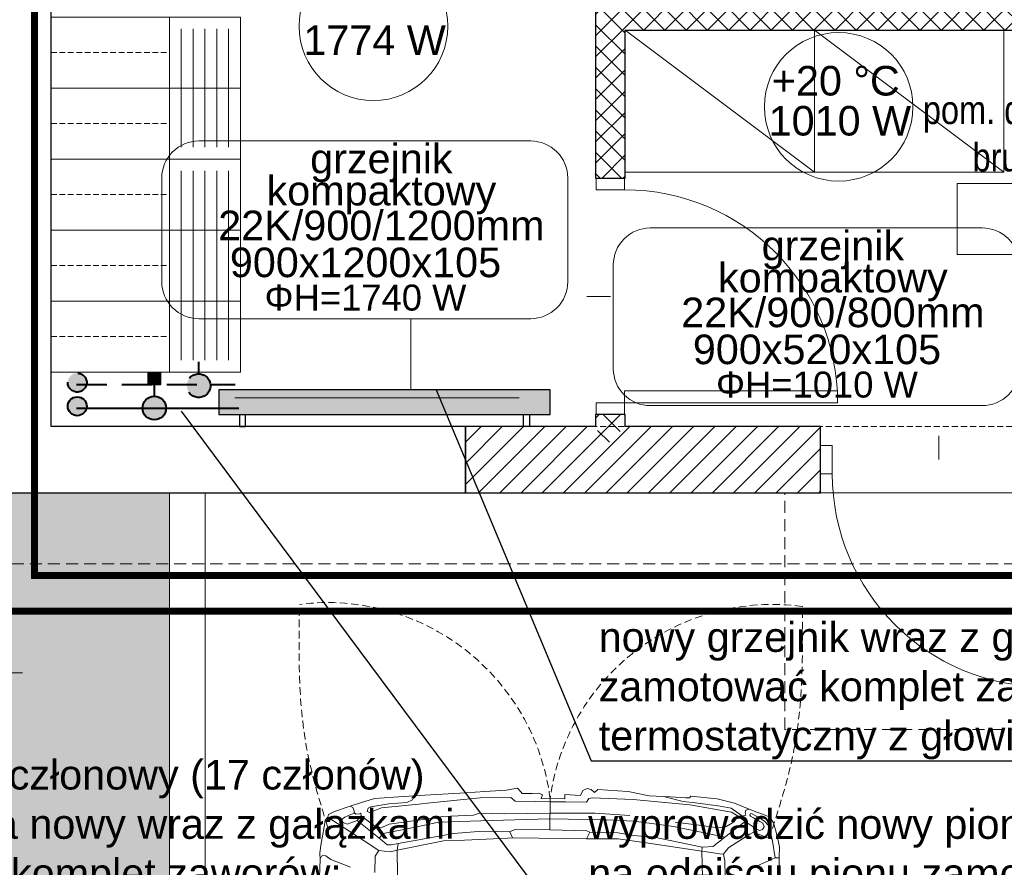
# Model space of a CAD drawing. Header units: millimetres. Extents: x 58673 to 77132, y 78327 to 116111.
# Tile 28 of 61: x 68655 to 69071, y 90531 to 90889. Entities that reach past the tile are written whole.
import ezdxf
from ezdxf import colors
from ezdxf.entities.mleader import LeaderData, LeaderLine
from ezdxf.enums import TextEntityAlignment as Align
from ezdxf.lldxf.tags import DXFTag
from ezdxf.math import Vec2, Vec3

# ---------------------------------------------------------------- set-up
doc = ezdxf.new("R2010")
doc.units = ezdxf.units.MM
doc.header["$MEASUREMENT"] = 0
for name, pattern in [('_xref_ACAD-LSN_dyspozytornia_PW_rzuty_14$0$DASHED', [19.05, 12.7, -6.35]), ('_xref_ACAD-LSN_dyspozytornia_PW_rzuty_14$0$HIDDEN2', [4.7625, 3.175, -1.5875]), ('DASHED', [19.05, 12.7, -6.35])]:
    doc.linetypes.add(name, pattern=pattern)
doc.layers.get('0').update_dxf_attribs({"lineweight": 9})
doc.layers.get('Defpoints').update_dxf_attribs({"lineweight": 9})
for name, color, linetype, lineweight in [('_xref_ACAD-LSN_dyspozytornia_PW_rzuty_14$0$A drzwi aluminiowe', 250, 'Continuous', 9), ('_xref_ACAD-LSN_dyspozytornia_PW_rzuty_14$0$A drzwi płytowe', 250, 'Continuous', 9), ('_xref_ACAD-LSN_dyspozytornia_PW_rzuty_14$0$A hatch', 250, 'Continuous', 5), ('_xref_ACAD-LSN_dyspozytornia_PW_rzuty_14$0$A hatch ściany', 250, 'Continuous', 9), ('_xref_ACAD-LSN_dyspozytornia_PW_rzuty_14$0$A okna wyposazenie', 250, 'Continuous', 9), ('_xref_ACAD-LSN_dyspozytornia_PW_rzuty_14$0$A opis pom', 250, 'Continuous', 9), ('_xref_ACAD-LSN_dyspozytornia_PW_rzuty_14$0$A opis pom pow', 250, 'Continuous', 9), ('_xref_ACAD-LSN_dyspozytornia_PW_rzuty_14$0$A opis technologia', 250, 'Continuous', 13), ('_xref_ACAD-LSN_dyspozytornia_PW_rzuty_14$0$A widok wyżej', 250, '_xref_ACAD-LSN_dyspozytornia_PW_rzuty_14$0$DASHED', 9), ('_xref_ACAD-LSN_dyspozytornia_PW_rzuty_14$0$A wyposazenie meblowe', 250, 'Continuous', 9), ('_xref_ACAD-LSN_dyspozytornia_PW_rzuty_14$0$A zakres', 250, 'Continuous', 13), ('_xref_ACAD-LSN_dyspozytornia_PW_rzuty_14$0$A-Wall', 250, 'Continuous', 25), ('_xref_ACAD-LSN_dyspozytornia_PW_rzuty_14$0$IS grzejniki', 8, 'Continuous', 9), ('FL_co_powrót', 5, 'DASHED', 40), ('FL_co_zasilanie', 1, 'Continuous', 40), ('FL_opis_co', 7, 'Continuous', 25), ('xref', 8, 'Continuous', 9)]:
    doc.layers.add(name, color=color, linetype=linetype, lineweight=lineweight)
doc.layers.add('IS_Grzejnik_etykieta', color=7, linetype='Continuous', lineweight=5, true_color=0x000000)
doc.layers.add('IS_Room (Automatic)', color=7, linetype='Continuous', lineweight=5, true_color=0x000000)
doc.layers.add('IS_Grzejniki_Plan_rzut', color=7, linetype='SOLID', true_color=0x000000)
doc.styles.add('_xref_ACAD-LSN_dyspozytornia_PW_rzuty_14$0$STYL ASA', font='ARIALN.TTF')
doc.styles.add('Arial_____', font='arial.ttf')
doc.styles.get("Standard").update_dxf_attribs({"font": 'arial.ttf'})
tags = doc.linetypes.add('SOLID', pattern=[10, 10, 0]).pattern_tags.tags
tags[6:7] = [DXFTag(74, 4), DXFTag(75, 0), DXFTag(340, '0'), DXFTag(46, 0.0), DXFTag(50, 0.0), DXFTag(44, 0.0), DXFTag(45, 0.0)]
tags[4:5] = [DXFTag(74, 4), DXFTag(75, 0), DXFTag(340, '0'), DXFTag(46, 0.0), DXFTag(50, 0.0), DXFTag(44, 0.0), DXFTag(45, 0.0)]
doc.dimstyles.get("Standard").update_dxf_attribs({"dimtxt": 0.18, "dimasz": 0.18, "dimexe": 0.18, "dimexo": 0.0625, "dimgap": 0.09, "dimtad": 0, "dimtih": 1, "dimtoh": 1, "dimdec": 4, "dimzin": 0, "dimdsep": 46, "dimtxsty": 'Standard', "dimcen": 0.09, "dimadec": 0, "dimazin": 0, "dimtfac": 1, "dimtdec": 4, "dimtofl": 0, "dimtmove": 0, "dimatfit": 3, "dimfxl": 1, "dimtolj": 1, "dimtzin": 0, "dimarcsym": 0})

# ---------------------------------------------------------------- blocks, each defined once
blk = doc.blocks.new('_xref_ACAD-LSN_dyspozytornia_PW_rzuty_14$0$szafka dwudzielna 30x50x180')
blk.add_lwpolyline([(25, 15), (-25, 15), (-25, -15), (25, -15)], close=True)
at = {"linetype": '_xref_ACAD-LSN_dyspozytornia_PW_rzuty_14$0$HIDDEN2', "lineweight": 9, "ltscale": 0.75}
blk.add_lwpolyline([(-25, 0), (25, 0)], dxfattribs=at)
blk = doc.blocks.new('*U3983')
at = {"layer": '_xref_ACAD-LSN_dyspozytornia_PW_rzuty_14$0$A wyposazenie meblowe', "xscale": -1, "rotation": 90}
blk.add_blockref('_xref_ACAD-LSN_dyspozytornia_PW_rzuty_14$0$szafka dwudzielna 30x50x180', (0, 0), dxfattribs=at)
blk = doc.blocks.new('*U3984')
at = {"color": 0, "linetype": 'ByBlock', "lineweight": -2, "transparency": 16777216}
for p in [(0, 0), (30, 0), (60, 0), (90, 0), (120, 0)]:
    blk.add_blockref('*U3983', p, dxfattribs=at)
blk = doc.blocks.new('_xref_ACAD-LSN_dyspozytornia_PW_rzuty_14$0$lawka2')
blk.add_lwpolyline([(-30, 0), (30, 0), (30, 30), (-30, 30)], close=True)
at = {"lineweight": 9}
for points in [[(-25, 25), (25, 25)], [(-25, 20), (25, 20)], [(-25, 15), (25, 15)], [(-25, 10), (25, 10)], [(-25, 5), (25, 5)]]:
    blk.add_lwpolyline(points, dxfattribs=at)
at = {"layer": 'Defpoints'}
for points in [[(-30, 30), (0, 30), (0, 0), (-30, 0)], [(0, 30), (30, 30), (30, 0), (0, 0)]]:
    blk.add_lwpolyline(points, close=True, dxfattribs=at)
blk = doc.blocks.new('_xref_ACAD-LSN_dyspozytornia_PW_rzuty_14$0$lawka3')
blk.add_lwpolyline([(-45, 0), (45, 0), (45, 30), (-45, 30)], close=True)
at = {"lineweight": 9}
for points in [[(-40, 25), (40, 25)], [(-40, 20), (40, 20)], [(-40, 15), (40, 15)], [(-40, 10), (40, 10)], [(-40, 5), (40, 5)]]:
    blk.add_lwpolyline(points, dxfattribs=at)
at = {"layer": 'Defpoints'}
for points in [[(-45, 30), (-15, 30), (-15, 0), (-45, 0)], [(-15, 30), (15, 30), (15, 0), (-15, 0)], [(15, 30), (45, 30), (45, 0), (15, 0)]]:
    blk.add_lwpolyline(points, close=True, dxfattribs=at)
blk = doc.blocks.new('_xref_ACAD-LSN_dyspozytornia_PW_rzuty_14$0$szafa')
at = {"color": 0, "linetype": 'ByBlock', "lineweight": -2, "ltscale": 0.5}
blk.add_lwpolyline([(-0.5, -0.5), (0.5, -0.5), (0.5, 0.5), (-0.5, 0.5)], close=True, dxfattribs=at)
blk.add_lwpolyline([(-0.5, 0.5), (0.5, -0.5)], dxfattribs=at)
blk = doc.blocks.new('_xref_ACAD-LSN_dyspozytornia_PW_rzuty_14$0$karetka 245x700')
at = {"color": 0, "linetype": 'ByBlock', "lineweight": -2}
for p, q in [((337.26, 97.66), (322.88, 98.01)), ((340.31, 97.58), (337.26, 97.66)), ((343.44, 97.66), (340.31, 97.58)), ((342, 97.01), (340.91, 97.6)), ((342.31, 96.35), (342, 97.01)), ((342.15, 95.1), (342.31, 96.35)), ((347.5, 97.09), (343.44, 97.66)), ((350.41, 96.61), (347.5, 97.09)), ((354.38, 95.96), (350.41, 96.61)), ((357.26, 95.49), (354.38, 95.96)), ((337.32, 84.73), (340.65, 93.06)), ((340.65, 93.06), (342.15, 95.1)), ((355.79, 90.22), (358.48, 94.33)), ((358.48, 94.33), (357.26, 95.49)), ((358.48, 94.33), (359.59, 94.11)), ((359.59, 94.11), (360.94, 91.51)), ((360.94, 91.51), (363.15, 84.89)), ((348.48, 79.04), (355.79, 90.22)), ((355.49, 86.26), (356.23, 87.9)), ((356.23, 87.9), (357.43, 88.79)), ((357.43, 88.79), (358.55, 87.26)), ((356.1, 84.68), (355.49, 86.26)), ((357.18, 81.91), (356.1, 84.68)), ((358.55, 87.26), (359.64, 84.62)), ((359.64, 84.62), (360.22, 83.22)), ((359.83, 82.6), (360.45, 83.24)), ((360.45, 83.24), (361.19, 83.29)), ((361.19, 83.29), (362.55, 83.8)), ((362.55, 83.8), (363.15, 84.89)), ((363.15, 84.89), (364.58, 80.53)), ((344.41, 72.82), (348.48, 79.04)), ((350.44, 73.57), (357.18, 81.91)), ((359.13, 80.33), (356.04, 76.22)), ((357.18, 81.91), (359.13, 80.33)), ((359.13, 80.33), (360.25, 80.5)), ((359.88, 81.04), (359.83, 82.6)), ((360.25, 80.5), (359.88, 81.04)), ((364.58, 80.53), (366.47, 74.76)), ((356.04, 76.22), (354.25, 73.85)), ((360.46, 76.6), (360.95, 77.82)), ((362.5, 71.73), (360.46, 76.6)), ((360.95, 77.82), (362.29, 77.29)), ((362.29, 77.29), (362.85, 76.17)), ((362.85, 76.17), (364.26, 68.7)), ((342.13, 74.31), (335.11, 74.47)), ((344.41, 72.82), (342.13, 74.31)), ((344, 67.94), (344.41, 72.82)), ((346.95, 69.25), (348.52, 71.2)), ((348.52, 71.2), (350.44, 73.57)), ((351.63, 71.01), (349.66, 72.6)), ((353.58, 61.55), (351.63, 71.01)), ((354.25, 73.85), (354.38, 71.24)), ((354.38, 71.24), (355.63, 68.42)), ((364.17, 55.89), (362.5, 71.73)), ((366.47, 74.76), (367.02, 66.56)), ((344.85, 64.35), (344, 67.94)), ((346.87, 67.57), (346.95, 69.25)), ((347.42, 64.61), (346.87, 67.57)), ((355.63, 68.42), (357.04, 58.35)), ((364.26, 68.7), (364.81, 61.02)), ((367.02, 66.56), (367.73, 55.83)), ((334.08, 64.9), (344.68, 65.05)), ((347.42, 64.61), (344.68, 65.05)), ((348.65, 45.53), (344.85, 64.35)), ((349.3, 54.41), (347.42, 64.61)), ((356.49, 47.48), (353.58, 61.55)), ((357.04, 58.35), (357.79, 53.02)), ((364.81, 61.02), (365.98, 58.67)), ((365.98, 58.67), (367.6, 57.75)), ((351.73, 41.21), (349.3, 54.41)), ((364.69, 51.02), (364.17, 55.89)), ((367.73, 55.83), (369.03, 36.31)), ((357.79, 53.02), (358.95, 45.8)), ((366.91, 30.01), (364.69, 51.02)), ((357.14, 29.77), (356.49, 47.48)), ((358.95, 45.8), (359.62, 32.91)), ((349.05, 36.64), (348.65, 45.53)), ((352.79, 29.01), (351.73, 41.21)), ((350.02, 15.38), (349.05, 36.64)), ((369.03, 36.31), (369.58, 28.08)), ((358.21, 0.83), (357.14, 29.77)), ((359.62, 32.91), (360.39, 30.38)), ((360.39, 30.38), (360.16, 19.94)), ((367.13, 17.11), (366.91, 30.01)), ((352.57, 17.5), (352.79, 29.01)), ((369.58, 28.08), (370.18, 19.07)), ((352.57, 17.5), (350.03, 16.31)), ((353.58, 15.33), (352.57, 17.5)), ((360.16, 19.94), (360.58, 0.52)), ((365.53, 15.33), (367.13, 17.11)), ((370.18, 19.07), (371.02, 14.29)), ((349.79, -14.86), (350.02, 15.38)), ((353.46, 0.63), (353.58, 15.33)), ((365.46, 6.79), (365.53, 15.33)), ((369.5, 12.95), (368.8, 12.34)), ((371.02, 14.29), (369.5, 12.95)), ((368.8, 12.34), (368.87, 8.01)), ((365.41, 0.55), (365.46, 6.79)), ((366.68, 4.35), (366.64, -5.66)), ((367.16, 4.16), (366.68, 4.35)), ((368.31, 3.7), (367.16, 4.16)), ((368.94, 5.27), (368.31, 3.7)), ((368.87, 8.01), (368.94, 5.27)), ((353.21, -15.02), (353.46, 0.63)), ((353.46, 0.63), (366.67, 0.52)), ((357.89, -23.14), (358.21, 0.83)), ((360.58, 0.52), (360.65, -18.33)), ((365.35, -6.11), (365.41, 0.55)), ((365.28, -14.85), (365.35, -6.11)), ((366.64, -5.66), (367.7, -5.66)), ((367.7, -5.66), (368.5, -5.67)), ((368.5, -5.67), (368.01, -12.28)), ((368.01, -12.28), (370.2, -13.33)), ((349.81, -20.43), (349.79, -14.86)), ((352.55, -16.3), (349.79, -14.86)), ((352.31, -28.11), (352.55, -16.3)), ((352.55, -16.3), (353.21, -15.02)), ((366.88, -15.82), (365.28, -14.85)), ((367.17, -17.3), (366.88, -15.82)), ((370.2, -13.33), (371.04, -15.11)), ((371.04, -15.11), (370.59, -16.78)), ((349.85, -28.24), (349.81, -20.43)), ((360.65, -18.33), (359.68, -33.21)), ((366.49, -34.52), (367.17, -17.3)), ((370.59, -16.78), (369.42, -18.27)), ((369.42, -18.27), (370.66, -19.66)), ((370.66, -19.66), (370.4, -23.65)), ((357.36, -34.93), (357.89, -23.14)), ((370.4, -23.65), (369.81, -32.44)), ((347.99, -41.19), (349.85, -28.24)), ((351.28, -34.85), (352.31, -28.11)), ((369.81, -32.44), (368.08, -41.28)), ((350.41, -44.22), (351.28, -34.85)), ((356.1, -44.62), (357.36, -34.93)), ((364.35, -58.5), (366.49, -34.52)), ((346.39, -52.33), (347.99, -41.19)), ((368.08, -41.28), (367.63, -50.36)), ((346.39, -63.82), (350.41, -44.22)), ((355.18, -51.69), (356.1, -44.62)), ((365.77, -55.75), (367.78, -47.4)), ((344.75, -63.72), (346.39, -52.33)), ((352.47, -64.8), (355.18, -51.69)), ((355.68, -62.52), (356.93, -52.33)), ((367.63, -50.36), (367.33, -56.61)), ((365.25, -60.96), (365.77, -55.75)), ((367.33, -56.61), (367.24, -58.39)), ((361.35, -76.18), (364.35, -58.5)), ((363.77, -71.36), (365.25, -60.96)), ((368.04, -58.95), (366.91, -69.99)), ((367.24, -58.39), (368.04, -58.95)), ((333.67, -64.05), (344.75, -63.72)), ((344.75, -63.72), (344.18, -67.67)), ((346.39, -63.82), (344.78, -63.72)), ((346.75, -68.41), (346.39, -63.82)), ((350.68, -73.4), (352.47, -64.8)), ((354.71, -70.45), (355.68, -62.52)), ((344.18, -67.67), (343.69, -71.1)), ((347.55, -69.42), (346.75, -68.41)), ((354.62, -78.4), (347.55, -69.42)), ((355.23, -73.91), (354.71, -70.45)), ((366.91, -69.99), (365.1, -77.43)), ((334.24, -73.52), (340.75, -73.41)), ((340.75, -73.41), (343.47, -72.79)), ((343.69, -71.1), (343.47, -72.79)), ((343.47, -72.79), (345.29, -74.14)), ((345.29, -74.14), (346.43, -74.99)), ((356.73, -76.6), (355.23, -73.91)), ((362.95, -75.95), (363.77, -71.36)), ((346.43, -74.99), (352.09, -83.92)), ((357.44, -81.97), (354.62, -78.4)), ((359.42, -79.1), (356.73, -76.6)), ((357.44, -81.97), (359.98, -78.3)), ((359.98, -78.3), (361.35, -76.18)), ((360.65, -79.34), (362.95, -75.95)), ((365.1, -77.43), (362.66, -83.61)), ((354, -86.95), (357.44, -81.97)), ((359.68, -80.77), (360.65, -79.34)), ((360.04, -82.13), (359.68, -80.77)), ((361.19, -81.83), (360.04, -82.13)), ((360.04, -82.13), (360.04, -82.13)), ((362.17, -82.19), (361.19, -81.83)), ((362.66, -83.61), (362.17, -82.19)), ((337.59, -84.47), (342.09, -94.71)), ((352.82, -85.51), (352.02, -87.59)), ((352.09, -83.92), (352.82, -85.51)), ((353.63, -88.16), (354, -86.95)), ((358.99, -85.48), (357.43, -88.14)), ((358.49, -88.52), (360.61, -84.79)), ((359.58, -84.17), (358.99, -85.48)), ((360.13, -83.94), (359.58, -84.17)), ((360.82, -84.17), (360.13, -83.94)), ((361.4, -86.8), (360.3, -89.58)), ((360.61, -84.79), (360.82, -84.17)), ((362.66, -83.61), (361.4, -86.8)), ((352.02, -87.59), (350.5, -91.54)), ((354.04, -89.26), (353.63, -88.16)), ((355.18, -89.95), (354.04, -89.26)), ((356.66, -89.43), (355.18, -89.95)), ((355.94, -91.7), (357.58, -90.13)), ((357.43, -88.14), (356.66, -89.43)), ((357.58, -90.13), (358.49, -88.52)), ((360.3, -89.58), (359.2, -92.36)), ((350.03, -93.32), (342.09, -94.71)), ((342.09, -94.71), (342.13, -96.39)), ((352.98, -94.96), (349.91, -95.79)), ((350.5, -91.54), (350.03, -93.32)), ((350.03, -93.32), (355.94, -91.7)), ((356.91, -93.9), (352.98, -94.96)), ((359.2, -92.36), (356.91, -93.9)), ((342.13, -96.39), (285.85, -97.37)), ((346.74, -96.45), (342.13, -96.39)), ((349.91, -95.79), (346.74, -96.45))]:
    blk.add_line(p, q, dxfattribs=at)
at = {"linetype": '_xref_ACAD-LSN_dyspozytornia_PW_rzuty_14$0$HIDDEN2'}
for centre, start, end in [((354.4, 94.48), 277.4408, 7.4408), ((354.4, -93.43), 352.5592, 82.5592)]:
    blk.add_arc(centre, 94.75, start, end, dxfattribs=at)
for points in [[(354.4, 94.48), (387.77, 103.45), (448.35, 106.75)], [(354.4, -93.43), (387.77, -102.41), (448.35, -105.71)]]:
    blk.add_spline(points, degree=3, dxfattribs=at)
blk = doc.blocks.new('_xref_ACAD-LSN_dyspozytornia_PW_rzuty_14$0$środek')
blk.add_line((0, 0), (0, -10))
blk = doc.blocks.new('_xref_ACAD-LSN_dyspozytornia_PW_rzuty_14$0$tag wn')
blk.add_lwpolyline([(-25, -7.5), (25, -7.5), (25, 7.5), (-25, 7.5)], close=True)
at = {"style": '_xref_ACAD-LSN_dyspozytornia_PW_rzuty_14$0$STYL ASA'}
blk.add_attdef('ROOM:NO', text='', height=6, dxfattribs=at).set_placement((0, 0), align=Align.MIDDLE_CENTER)
at = {"layer": '_xref_ACAD-LSN_dyspozytornia_PW_rzuty_14$0$A opis pom pow', "style": '_xref_ACAD-LSN_dyspozytornia_PW_rzuty_14$0$STYL ASA'}
blk.add_attdef('ROOM:AREA', text='', height=6, dxfattribs=at).set_placement((0, -15), align=Align.MIDDLE_CENTER)
blk = doc.blocks.new('zawór ts')
h = blk.add_hatch(color=256)
h.paths.add_polyline_path([(5, 0, 1), (-5, 0)])
edge = h.paths.add_edge_path()
edge.add_spline(control_points=[(-3.23, -3.82), (-1.08, -3.82), (1.08, -3.82), (3.23, -3.82)], knot_values=[0.691218, 0.691218, 0.691218, 0.691218, 0.820959, 0.820959, 0.820959, 0.820959], degree=3, periodic=0)
edge.add_arc((0, 0), 5, 310.1859, 360)
edge.add_line((5, 0), (-5, 0))
edge.add_arc((0, 0), 5, 180, 229.8141)
edge = h.paths.add_edge_path()
edge.add_spline(control_points=[(3.23, -3.82), (1.08, -3.82), (-1.08, -3.82), (-3.23, -3.82)], knot_values=[0.691218, 0.691218, 0.691218, 0.691218, 0.820959, 0.820959, 0.820959, 0.820959], degree=3, periodic=0)
edge.add_arc((0, 0), 5, 229.8141, 270)
edge.add_arc((0, 0), 5, 270, 310.1859)
blk.add_hatch(color=256).paths.add_polyline_path([(2.5, -15), (2.5, -10), (-2.5, -10), (-2.5, -15)])
at = {"linetype": 'ByBlock', "lineweight": -2}
blk.add_lwpolyline([(2.5, -10), (2.5, -15), (-2.5, -15), (-2.5, -10)], close=True, dxfattribs=at)
blk.add_polyline3d([(0, -5, 0), (0, -10, 0)], dxfattribs=at)
blk.add_circle((0, 0), 5, dxfattribs=at)
blk = doc.blocks.new('zawór p')
at = {"linetype": 'ByBlock', "lineweight": -2}
h = blk.add_hatch(color=256, dxfattribs=at)
h.paths.add_polyline_path([(-4.93, 0.83), (4.93, 0.83, 0.366406), (0, 5, 0.366406)])
h.paths.add_polyline_path([(4.98, -0.42), (-4.98, -0.42, 0.919375)])
h.paths.add_polyline_path([(5, 0, 0.041508), (4.93, 0.83), (-4.93, 0.83, 0.062557), (-4.98, -0.42), (4.98, -0.42, 0.020994)])
blk.add_polyline3d([(0, 5, 0), (0, 10, 0)], dxfattribs=at)
blk.add_circle((0, 0), 5, dxfattribs=at)
blk = doc.blocks.new('_xref_ACAD-LSN_dyspozytornia_PW_rzuty_14')
at = {"layer": '_xref_ACAD-LSN_dyspozytornia_PW_rzuty_14$0$A hatch', "linetype": 'Continuous', "lineweight": 5}
h = blk.add_hatch(dxfattribs=at)
h.set_pattern_fill('ANSI31', color=256, scale=2, style=0)
h.set_pattern_definition([(45, (0, 0), (-4.49012806, 4.49012806), [])])
h.paths.add_polyline_path([(68843.68, 90717.22), (68843.68, 90689.22), (68898.68, 90689.22), (68902.85, 90708.93), (68898.68, 90717.22)], flags=0)
h.paths.add_polyline_path([(68911.18, 90717.22), (68902.85, 90708.93), (68898.68, 90689.22), (68993.68, 90689.22), (68993.68, 90717.22)], flags=0)
at = {"layer": '_xref_ACAD-LSN_dyspozytornia_PW_rzuty_14$0$A hatch', "transparency": 33554495}
h = blk.add_hatch(dxfattribs=at)
h.set_pattern_fill('GRASS', color=256, scale=4)
h.set_pattern_definition([(90, (0, 0), (-71.84205, 71.84205), [19.05, -124.6341]), (45, (0, 0), (-71.84205, 71.84205), [19.05, -82.55]), (135, (0, 0), (-71.84205, -71.84205), [19.05, -82.55])])
edge = h.paths.add_edge_path()
edge.add_spline(control_points=[(73831.5, 88934.68), (73821.36, 88950.89), (73811.24, 88967.07), (73777.87, 89019.69), (73754.29, 89055.73), (73718.41, 89105.36), (73707.36, 89120.03), (73684.52, 89148.75), (73672.74, 89162.81), (73654.38, 89183.36), (73648.14, 89190.12), (73632.69, 89206.37), (73623.35, 89215.76), (73602.5, 89235.86), (73590.89, 89246.5), (73522.6, 89306.14), (73459.37, 89350), (73322.18, 89426.9), (73248.22, 89459.94), (73069.97, 89523.2), (72963.12, 89549.77), (72743.28, 89584.73), (72630.3, 89593.11), (72404.88, 89591.72), (72292.43, 89581.95), (72113.07, 89550.96), (72044.07, 89534.98), (71910.9, 89495.5), (71846.73, 89471.98), (71725.02, 89417.48), (71667.49, 89386.49), (71560.83, 89317.11), (71511.71, 89278.72), (71449.3, 89219.14), (71431.82, 89200.98), (71407.01, 89172.79), (71398.98, 89163.23), (71383.4, 89143.81), (71375.85, 89133.93), (71359.01, 89110.82), (71349.87, 89097.48), (71316.18, 89045.24), (71294.19, 89004.53), (71248.09, 88905.26), (71225.84, 88845.34), (71186.66, 88721.6), (71169.74, 88657.78), (71142.4, 88545.8), (71131.46, 88498.08), (71120.5, 88450.28)], knot_values=[0, 0, 0, 0, 57.207065, 57.207065, 187.181956, 187.181956, 242.95388, 242.95388, 298.725803, 298.725803, 326.611765, 326.611765, 366.532108, 366.532108, 413.640335, 413.640335, 636.601339, 636.601339, 859.562342, 859.562342, 1147.4948, 1147.4948, 1435.427258, 1435.427258, 1723.359715, 1723.359715, 1909.892427, 1909.892427, 2096.425139, 2096.425139, 2282.95785, 2282.95785, 2469.490562, 2469.490562, 2547.228377, 2547.228377, 2586.097284, 2586.097284, 2624.966192, 2624.966192, 2675.594063, 2675.594063, 2819.436148, 2819.436148, 3012.724073, 3012.724073, 3206.011998, 3206.011998, 3347.114496, 3347.114496, 3347.114496, 3347.114496], degree=3, periodic=0)
edge.add_line((71120.5, 88450.28), (73831.5, 88934.68))
h.paths.add_polyline_path([(69699.19, 89521.76), (65252.06, 89442.82), (65252.06, 88327.22), (70701.68, 88327.22), (70701.68, 88536.91, 0.419422)])
h.paths.add_polyline_path([(66521.59, 90689.22), (65352.68, 90689.22), (65352.68, 90659.22), (65323.18, 90659.22), (65323.18, 90689.22), (65229.94, 90689.22), (65239.64, 90142.71), (66521.59, 90165.46)])
edge = h.paths.add_edge_path()
edge.add_line((67744.6, 90689.22), (68718.74, 90689.22))
edge.add_line((68718.74, 90689.22), (68718.74, 90265.3))
edge.add_arc((68483.74, 90265.3), 235, -15.0402, 0, ccw=False)
edge.add_line((68710.69, 90204.32), (67744.6, 90187.17))
edge.add_line((67744.6, 90187.17), (67744.6, 90689.22))
edge = h.paths.add_edge_path()
edge.add_line((69340.24, 90689.22), (69815.68, 90689.22))
edge.add_line((69815.68, 90689.22), (69815.68, 90223.94))
edge.add_line((69815.68, 90223.94), (69350.6, 90215.68))
edge.add_arc((69575.24, 90284.68), 235, 180, 197.0741, ccw=False)
edge.add_line((69340.24, 90284.68), (69340.24, 90689.22))
edge = h.paths.add_edge_path()
edge.add_line((70216.68, 90539.22), (71051.68, 90539.22))
edge.add_line((71051.68, 90539.22), (71051.68, 90689.22))
edge.add_line((71051.68, 90689.22), (71234.68, 90689.22))
edge.add_line((71234.68, 90689.22), (71234.68, 90312.98))
edge.add_arc((71169.68, 90312.98), 65, 271.0169, 360, ccw=False)
edge.add_line((71170.84, 90247.99), (70216.68, 90231.09))
edge.add_line((70216.68, 90231.09), (70216.68, 90539.22))
edge = h.paths.add_edge_path()
edge.add_line((72662.68, 90689.22), (72890.68, 90689.22))
edge.add_line((72890.68, 90689.22), (72890.68, 90659.22))
edge.add_line((72890.68, 90659.22), (72903.68, 90659.22))
edge.add_line((72903.68, 90659.22), (72901.85, 90108.69))
edge.add_arc((72897.68, 90343.65), 235, 180, 271.0169, ccw=False)
edge.add_line((72662.68, 90343.65), (72662.68, 90689.22))
at = {"layer": '_xref_ACAD-LSN_dyspozytornia_PW_rzuty_14$0$A hatch ściany', "linetype": 'Continuous', "lineweight": 9}
h = blk.add_hatch(dxfattribs=at)
h.set_pattern_fill('ANSI37', color=256, scale=2, style=0)
h.set_pattern_definition([(45, (0, 0), (-4.49012806, 4.49012806), []), (135, (0, 0), (-4.49012806, -4.49012806), [])])
h.paths.add_polyline_path([(69113.56, 90898.26), (69104.18, 90897.22), (69093.68, 90897.22), (69093.68, 90884.72), (69116.68, 90884.72)], flags=0)
h.paths.add_polyline_path([(69093.68, 90897.22), (68961.18, 90897.22), (68957.02, 90894.1), (68961.18, 90884.72), (69093.68, 90884.72)], flags=0)
h.paths.add_polyline_path([(68961.18, 90884.72), (68957.02, 90894.1), (68948.68, 90897.22), (68898.68, 90897.22), (68911.18, 90884.72)], flags=0)
h = blk.add_hatch(dxfattribs=at)
h.set_pattern_fill('ANSI37', color=256, scale=2, style=0)
h.set_pattern_definition([(45, (0, 0), (-4.49012806, 4.49012806), []), (135, (0, 0), (-4.49012806, -4.49012806), [])])
h.paths.add_polyline_path([(68898.68, 90717.22), (68902.85, 90708.93), (68911.18, 90717.22), (68911.18, 90722.22), (68898.68, 90722.22)], flags=0)
h.paths.add_polyline_path([(68898.68, 90822.22), (68911.18, 90822.22), (68911.18, 90884.72), (68898.68, 90897.22)], flags=0)
at = {"layer": '_xref_ACAD-LSN_dyspozytornia_PW_rzuty_14$0$A drzwi aluminiowe', "linetype": 'Continuous', "lineweight": 9, "ltscale": 0.2}
blk.add_lwpolyline([(68998.68, 90709.22), (68993.68, 90709.22), (68993.68, 90697.22), (68998.68, 90697.22)], close=True, dxfattribs=at)
blk.add_arc((69088.68, 90697.22), 90, 180, 270, dxfattribs=at)
at = {"layer": '_xref_ACAD-LSN_dyspozytornia_PW_rzuty_14$0$A drzwi płytowe', "linetype": 'Continuous', "lineweight": 9, "ltscale": 0.2}
for points in [[(68898.93, 90817.22), (68898.93, 90822.22), (68910.93, 90822.22), (68910.93, 90817.22)], [(68898.93, 90727.22), (68898.93, 90722.22), (68910.93, 90722.22), (68910.93, 90727.22)]]:
    blk.add_lwpolyline(points, close=True, dxfattribs=at)
at = {"layer": '_xref_ACAD-LSN_dyspozytornia_PW_rzuty_14$0$A drzwi płytowe', "linetype": 'Continuous', "lineweight": 9}
blk.add_lwpolyline([(68910.93, 90727.22), (68910.93, 90732.22), (69000.93, 90732.22), (69000.93, 90727.22)], close=True, dxfattribs=at)
at = {"layer": '_xref_ACAD-LSN_dyspozytornia_PW_rzuty_14$0$A drzwi płytowe', "linetype": 'Continuous', "lineweight": 9, "ltscale": 0.2, "extrusion": (0, 0, -1)}
blk.add_arc((-68910.93, 90727.22), 90, 90, 180, dxfattribs=at)
at = {"layer": '_xref_ACAD-LSN_dyspozytornia_PW_rzuty_14$0$A hatch'}
for points in [[(68733.74, 90689.22), (68733.74, 90265.3, -0.409025), (68488.17, 90015.34), (67868.78, 90004.35, -0.419422), (67461.68, 90404.29), (67461.68, 90689.22)], [(68718.74, 90689.22), (68718.74, 90265.3, -0.409025), (68487.91, 90030.34), (67868.52, 90019.35, -0.419422), (67476.68, 90404.29), (67476.68, 90689.22)]]:
    blk.add_lwpolyline(points, format="xyb", dxfattribs=at)
at = {"layer": '_xref_ACAD-LSN_dyspozytornia_PW_rzuty_14$0$A widok wyżej', "linetype": '_xref_ACAD-LSN_dyspozytornia_PW_rzuty_14$0$DASHED', "lineweight": 9, "ltscale": 0.2}
for p, q in [((69093.68, 90717.22), (68843.68, 90717.22)), ((69093.68, 90717.22), (68993.68, 90717.22)), ((68843.68, 90689.22), (69093.68, 90689.22)), ((68993.68, 90689.22), (69093.68, 90689.22))]:
    blk.add_line(p, q, dxfattribs=at)
at = {"layer": '_xref_ACAD-LSN_dyspozytornia_PW_rzuty_14$0$A widok wyżej', "ltscale": 0.4}
blk.add_lwpolyline([(68978.68, 90689.22), (69108.68, 90689.22), (69108.68, 90589.22), (68978.68, 90589.22)], close=True, dxfattribs=at)
blk.add_lwpolyline([(65352.68, 90659.22), (72855.68, 90659.22)], dxfattribs=at)
at = {"layer": '_xref_ACAD-LSN_dyspozytornia_PW_rzuty_14$0$A zakres', "linetype": '_xref_ACAD-LSN_dyspozytornia_PW_rzuty_14$0$DASHED', "transparency": 33554623, "const_width": 3}
for points in [[(67446.18, 92031.22), (67446.18, 90639.22), (72869.68, 90639.22), (72869.68, 92031.22)], [(68277.93, 92016.22), (68277.93, 91474.47), (68277.93, 91474.47), (68277.93, 91223.47), (68661.68, 91223.47), (68661.68, 90654.22), (70445.68, 90654.22), (70445.68, 91263.97), (70078.68, 91263.97), (70078.68, 91463.22), (69842.68, 91463.22), (69842.68, 92016.22)]]:
    blk.add_lwpolyline(points, close=True, dxfattribs=at)
at = {"layer": '_xref_ACAD-LSN_dyspozytornia_PW_rzuty_14$0$A-Wall', "linetype": 'Continuous', "lineweight": 25}
for p, q in [((68668.68, 90717.22), (68668.68, 91190.22)), ((68898.68, 90897.22), (68898.68, 90822.22)), ((68911.18, 90884.72), (69116.68, 90884.72)), ((68911.18, 90822.22), (68911.18, 90884.72)), ((68898.68, 90822.22), (68911.18, 90822.22)), ((68911.18, 90722.22), (68898.68, 90722.22)), ((68898.68, 90722.22), (68898.68, 90717.22)), ((68911.18, 90717.22), (68911.18, 90722.22)), ((68843.68, 90717.22), (68668.68, 90717.22)), ((68843.68, 90717.22), (68843.68, 90689.22)), ((68898.68, 90717.22), (68843.68, 90717.22)), ((68843.68, 90689.22), (68843.68, 90717.22)), ((68993.68, 90717.22), (68911.18, 90717.22)), ((68993.68, 90689.22), (68993.68, 90717.22)), ((68585.68, 90689.22), (68843.68, 90689.22)), ((68843.68, 90689.22), (68993.68, 90689.22))]:
    blk.add_line(p, q, dxfattribs=at)
at = {"layer": '_xref_ACAD-LSN_dyspozytornia_PW_rzuty_14$0$IS grzejniki'}
for p, q in [((68879.54, 90732.72), (68739.54, 90732.72)), ((68739.54, 90732.72), (68739.54, 90722.22)), ((68879.54, 90722.22), (68879.54, 90732.72)), ((68739.54, 90722.22), (68879.54, 90722.22)), ((68748.29, 90722.22), (68748.29, 90717.22)), ((68750.79, 90717.22), (68750.79, 90722.22)), ((68868.29, 90717.22), (68868.29, 90722.22)), ((68870.79, 90722.22), (68870.79, 90717.22)), ((68748.29, 90717.22), (68750.79, 90717.22)), ((68870.79, 90717.22), (68868.29, 90717.22))]:
    blk.add_line(p, q, dxfattribs=at)
at = {"rotation": 90.00000000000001}
blk.add_blockref('*U3984', (68693.68, 90755.22), dxfattribs=at)
at = {"layer": '_xref_ACAD-LSN_dyspozytornia_PW_rzuty_14$0$A drzwi aluminiowe', "linetype": 'Continuous', "lineweight": 9, "ltscale": 0.2, "rotation": 180}
blk.add_blockref('_xref_ACAD-LSN_dyspozytornia_PW_rzuty_14$0$środek', (69043.68, 90703.22), dxfattribs=at)
at = {"layer": '_xref_ACAD-LSN_dyspozytornia_PW_rzuty_14$0$A drzwi płytowe', "linetype": 'Continuous', "lineweight": 9, "ltscale": 0.2, "extrusion": (0, 0, -1), "zscale": -1, "rotation": 90}
blk.add_blockref('_xref_ACAD-LSN_dyspozytornia_PW_rzuty_14$0$środek', (-68904.93, 90772.22), dxfattribs=at)
at = {"layer": '_xref_ACAD-LSN_dyspozytornia_PW_rzuty_14$0$A hatch', "rotation": 89.75953429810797}
blk.add_blockref('_xref_ACAD-LSN_dyspozytornia_PW_rzuty_14$0$karetka 245x700', (68878.46, 90193.25), dxfattribs=at)
at = {"layer": '_xref_ACAD-LSN_dyspozytornia_PW_rzuty_14$0$A opis pom', "linetype": 'Continuous', "lineweight": 9, "xscale": 2, "yscale": 2, "zscale": 2}
blk.add_blockref('_xref_ACAD-LSN_dyspozytornia_PW_rzuty_14$0$tag wn', (69101.48, 90804.84), dxfattribs=at).add_auto_attribs({'ROOM:NO': '21E', 'ROOM:AREA': '5,30m2'})
at = {"layer": '_xref_ACAD-LSN_dyspozytornia_PW_rzuty_14$0$A wyposazenie meblowe', "rotation": 270}
for name, p in [('_xref_ACAD-LSN_dyspozytornia_PW_rzuty_14$0$lawka2', (68718.68, 90860.22)), ('_xref_ACAD-LSN_dyspozytornia_PW_rzuty_14$0$lawka3', (68718.68, 90785.22))]:
    blk.add_blockref(name, p, dxfattribs=at)
at = {"layer": '_xref_ACAD-LSN_dyspozytornia_PW_rzuty_14$0$A wyposazenie meblowe', "xscale": 80, "yscale": 60, "rotation": 180}
for p in [(68951.18, 90854.72), (69031.18, 90854.72)]:
    blk.add_blockref('_xref_ACAD-LSN_dyspozytornia_PW_rzuty_14$0$szafa', p, dxfattribs=at)
at = {"layer": '_xref_ACAD-LSN_dyspozytornia_PW_rzuty_14$0$A opis technologia', "insert": (68693.68, 90942.22), "char_height": 10, "attachment_point": 5, "rotation": 90, "style": '_xref_ACAD-LSN_dyspozytornia_PW_rzuty_14$0$STYL ASA'}
blk.add_mtext_dynamic_manual_height_columns('\\pxqc;{\\fArial Narrow|b0|i1|c238|p34;15 x szafka 2-dziel. 30x50x180}', width=141.308, gutter_width=1, heights=[0], dxfattribs=at)
at = {"layer": '_xref_ACAD-LSN_dyspozytornia_PW_rzuty_14$0$A opis technologia', "insert": (69101.48, 90824.84), "char_height": 12, "attachment_point": 8, "style": '_xref_ACAD-LSN_dyspozytornia_PW_rzuty_14$0$STYL ASA'}
blk.add_mtext_dynamic_manual_height_columns('pom. do zwr. odzieży brud. z ambul.', width=139.1246, gutter_width=1, heights=[0], dxfattribs=at)
at = {"layer": '_xref_ACAD-LSN_dyspozytornia_PW_rzuty_14$0$A okna wyposazenie', "linetype": 'Continuous', "lineweight": 9}
ml = blk.add_multileader_mtext('Standard', dxfattribs=at)
ml.set_content('wyp. w rolety zacieniające (A)\\P+ dod. nawiewnik', color=256, style='_xref_ACAD-LSN_dyspozytornia_PW_rzuty_14$0$STYL ASA')
ml.set_leader_properties()
ml.build(insert=Vec2(0, 0))
ml.multileader.update_dxf_attribs({"text_left_attachment_type": 6, "text_right_attachment_type": 6, "dogleg_length": 3, "arrow_head_size": 15})
ctx = ml.context
ctx.base_point, ctx.char_height, ctx.arrow_head_size, ctx.landing_gap_size, ctx.plane_origin = Vec3(68542, 90613.14), 10, 15, 10, Vec3(68257.81, 90119.75)
ctx.left_attachment, ctx.right_attachment = 6, 6
notes = []
notes.append((ctx, [(0, (1, 1, 0), (68537.01, 90613.14), (1, 0), 4.99, [(0, [(68522.18, 90689.22)], 0, [])])]))
ctx.mtext.insert, ctx.mtext.width, ctx.mtext.line_spacing_factor, ctx.mtext.flow_direction = Vec3(68552, 90625.14), 103.629, 0.96, 5
for ctx, leaders in notes:
    for number, flags, end, landing, length, lines in leaders:
        leader = LeaderData()
        leader.index, (leader.has_last_leader_line, leader.has_dogleg_vector, leader.attachment_direction) = number, flags
        leader.last_leader_point, leader.dogleg_vector, leader.dogleg_length = Vec3(end), Vec3(landing), length
        for number, points, colour, breaks in lines:
            line = LeaderLine()
            line.index, line.vertices, line.color, line.breaks = number, Vec3.list(points), colors.encode_raw_color(colour), breaks
            leader.lines.append(line)
        ctx.leaders.append(leader)

msp = doc.modelspace()

# ---------------------------------------------------------------- block references
at = {"layer": 'xref'}
msp.add_blockref('_xref_ACAD-LSN_dyspozytornia_PW_rzuty_14', (0, 0), dxfattribs=at)

# ---------------------------------------------------------------- next in the draw order: hatches: boundary and pattern name
at = {"layer": 'FL_co_powrót'}
msp.add_hatch(color=256, dxfattribs=at).paths.add_polyline_path([(68683.749, 90735.758, -1), (68675.749, 90735.758, -1)])
at = {"layer": 'FL_co_zasilanie'}
msp.add_hatch(color=256, dxfattribs=at).paths.add_polyline_path([(68683.749, 90725.758, -1), (68675.749, 90725.758, -1)])
at = {"layer": 'IS_Grzejniki_Plan_rzut'}
msp.add_hatch(color=8, dxfattribs=at).paths.add_polyline_path([(68739.545, 90722.22), (68879.545, 90722.22), (68879.545, 90732.72), (68739.545, 90732.72)])

# ---------------------------------------------------------------- next in the draw order: linework, layer by layer
msp.add_line((68866.354, 90729.381), (68746.354, 90729.381))
at = {"layer": 'FL_co_powrót'}
msp.add_line((68679.5, 90735), (68746.5, 90735), dxfattribs=at)
msp.add_circle((68679.749, 90735.758), 4, dxfattribs=at)
at = {"layer": 'FL_co_zasilanie'}
msp.add_line((68679.5, 90725), (68748, 90725), dxfattribs=at)
msp.add_circle((68679.749, 90725.758), 4, dxfattribs=at)
at = {"layer": 'IS_Grzejnik_etykieta'}
msp.add_line((68820.589, 90732.591), (68820.589, 90762.782), dxfattribs=at)
for points in [[(68731.09, 90762.782), (68871.303, 90762.782, 0.4142136), (68886.928, 90778.407), (68886.928, 90822.245, 0.4142136), (68871.303, 90837.87), (68731.09, 90837.87, 0.4142136), (68715.465, 90822.245), (68715.465, 90778.407, 0.4142136)], [(68921.795, 90726.022), (69062.008, 90726.022, 0.4142136), (69077.633, 90741.647), (69077.633, 90785.485, 0.4142136), (69062.008, 90801.11), (68921.795, 90801.11, 0.4142136), (68906.17, 90785.485), (68906.17, 90741.647, 0.4142136)]]:
    msp.add_lwpolyline(points, format="xyb", close=True, dxfattribs=at)
at = {"layer": 'IS_Grzejniki_Plan_rzut', "lineweight": 30}
for p, q in [((68879.545, 90732.72), (68739.545, 90732.72)), ((68739.545, 90732.72), (68739.545, 90722.22)), ((68879.545, 90722.22), (68879.545, 90732.72)), ((68739.545, 90722.22), (68879.545, 90722.22)), ((68739.545, 90722.22), (68739.545, 90722.22)), ((68748.295, 90722.22), (68748.295, 90717.22)), ((68750.795, 90717.22), (68750.795, 90722.22)), ((68868.295, 90717.22), (68868.295, 90722.22)), ((68870.795, 90722.22), (68870.795, 90717.22)), ((68748.295, 90717.22), (68750.795, 90717.22)), ((68870.795, 90717.22), (68868.295, 90717.22))]:
    msp.add_line(p, q, dxfattribs=at)
at = {"layer": 'IS_Room (Automatic)'}
for centre in [(68804.839, 90886.35), (69001.368, 90852.315)]:
    msp.add_circle(centre, 31.395, dxfattribs=at)

# ---------------------------------------------------------------- next in the draw order: block references
at = {"layer": 'FL_co_powrót'}
msp.add_blockref('zawór p', (68731.035, 90734.47), dxfattribs=at)
at = {"layer": 'FL_co_zasilanie', "rotation": 180}
msp.add_blockref('zawór ts', (68712.309, 90725), dxfattribs=at)

# ---------------------------------------------------------------- next in the draw order: texts
at = {"layer": 'FL_opis_co', "char_height": 12.5, "attachment_point": 7}
for s, insert in [('\\fArial|b0|i0|c238;nowy grzejnik wraz z gałązkami \\Pzamotować komplet zaworów: \\Ptermostatyczny z głowicą oraz powrotny', (68900, 90576.5)), ('\\fArial|b0|i0|c238;ist. grzejnik członowy (17 członów)\\Pwymienić na nowy wraz z gałązkami \\Pzamotować komplet zaworów: \\Ptermostatyczny z głowicą oraz powrotny', (68558.6, 90497.5)), ('\\fArial|b0|i0|c238;wyprowadzić nowy pion z piwnicy, \\Pna odejściu pionu zamontować zawory odcinające\\Pna pionie zamontować odpowietrznik automatyczny\\P', (68895.6, 90497.5))]:
    msp.add_mtext(s, dxfattribs=dict(at, insert=insert))
at = {"layer": 'IS_Grzejnik_etykieta', "color": 18, "true_color": 0x000000, "transparency": 33554687, "style": 'Arial_____'}
for s, p in [('grzejnik', (68808.218, 90820.44)), ('kompaktowy', (68808.218, 90806.881)), ('22K/900/1200mm', (68808.218, 90792.196)), ('grzejnik', (68998.923, 90783.68)), ('kompaktowy', (68998.923, 90770.121)), ('22K/900/800mm', (68998.923, 90755.437))]:
    msp.add_text(s, height=12.5, dxfattribs=at).set_placement(p, align=Align.BOTTOM_CENTER)
for s, height, p in [('900x1200x105', 12.5, (68801.493, 90792.82)), ('ΦH=1740 W', 11, (68801.493, 90777.195)), ('900x520x105', 12.5, (68992.198, 90756.061)), ('ΦH=1010 W', 11, (68992.198, 90740.436))]:
    msp.add_text(s, height=height, dxfattribs=at).set_placement(p, align=Align.TOP_CENTER)
at = {"layer": 'IS_Room (Automatic)', "color": 18, "true_color": 0x000000, "transparency": 33554687, "style": 'Arial_____'}
for s, p in [('1774 W', (68805.348, 90880.46)), ('+20 °C', (69000.149, 90863.336)), ('1010 W', (69001.876, 90846.426))]:
    msp.add_text(s, height=12.5, dxfattribs=at).set_placement(p, align=Align.MIDDLE_CENTER)

# ---------------------------------------------------------------- next in the draw order: leaders
at = {"layer": 'FL_opis_co', "annotation_type": 0, "has_hookline": 1, "hookline_direction": 0}
for points, text_width in [([(68831.354, 90732.72), (68896.875, 90575.875), (68899.375, 90575.875)], 307.9), ([(68506.5, 90723.72), (68555.475, 90496.875), (68557.975, 90496.875)], 307.9), ([(68723.684, 90723.72), (68892.475, 90496.875), (68894.975, 90496.875)], 396.288)]:
    msp.add_leader(points, dimstyle='Standard', override={"dimtxt": 2.5, "dimasz": 2.5, "dimexe": 1.25, "dimexo": 0.625, "dimgap": 0.625, "dimtad": 1, "dimtih": 0, "dimtoh": 0, "dimdec": 2, "dimzin": 8, "dimdsep": 44, "dimcen": 2.5, "dimtdec": 2, "dimtofl": 1, "dimldrblk": 'None', "dimtolj": 0, "dimtzin": 8}, dxfattribs=dict(at, text_width=text_width))

doc.saveas('drawing.dxf')
